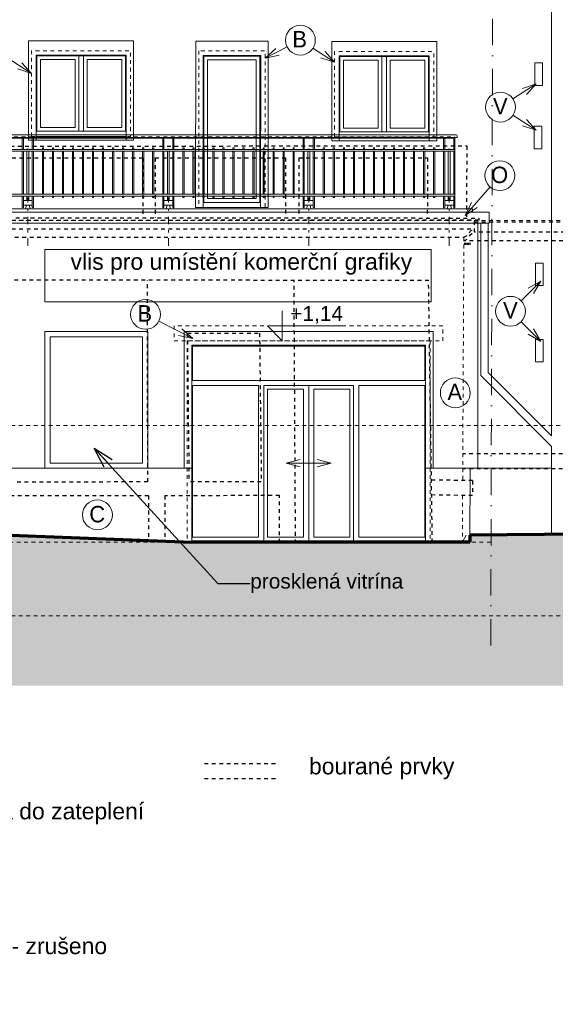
# Model space of a CAD drawing. Extents: x -52945 to 232648, y -59447 to 21255.
# Tile 10 of 21: x 9473 to 16648, y -33004 to -19807. Entities that reach past the tile are written whole.
import ezdxf

# ---------------------------------------------------------------- set-up
doc = ezdxf.new("R2010")
doc.units = 0
doc.header["$MEASUREMENT"] = 0
for name, pattern in [('DGN Style 4', [0.565042, 0.282344, -0.141172, 0.000352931, -0.141172]), ('Čerchovaná', [670.277762, 352.777767, -176.388884, 0, -141.111112]), ('Čerchovaná S', [290, 100, -80, 30, -80]), ('čárkovaná S', [100, 50, -50])]:
    doc.linetypes.add(name, pattern=pattern)
for name, color, linetype, lineweight, true_color in [('2D kreslení - obecné_Číslo_pera__241', 9, 'Continuous', 13, 0x808080), ('blok P_pohled2_terén_Číslo_pera__30', 7, 'Continuous', 13, 0xfed4ff), ('vodorovné konstrukce_Číslo_pera__241', 9, 'Continuous', 13, 0x808080)]:
    doc.layers.add(name, color=color, linetype=linetype, lineweight=lineweight, true_color=true_color)
for name, color, linetype, lineweight in [('2D VÝPLNĚ_Číslo_pera__4', 91, 'Continuous', 13), ('2D ČÁRY_Číslo_pera__1', 7, 'Continuous', 15), ('2D ČÁRY_Číslo_pera__3', 150, 'Continuous', 13), ('2D ČÁRY_Číslo_pera__6', 190, 'Continuous', 70), ('blok P_okapy_Číslo_pera__5', 231, 'Continuous', 50), ('blok P_pohled2_fasáda_Číslo_pera__1', 7, 'Continuous', 15), ('blok P_pohled2_fasáda_Číslo_pera__2', 1, 'Continuous', 25), ('blok P_pohled2_fasáda_Číslo_pera__3', 150, 'Continuous', 13), ('blok P_pohled2_mřížky_Číslo_pera__1', 7, 'Continuous', 15), ('blok P_pohled2_okna_Číslo_pera__2', 1, 'Continuous', 25), ('blok P_pohled2_terén_Číslo_pera__1', 7, 'Continuous', 15), ('blok P_pohled2_terén_Číslo_pera__6', 190, 'Continuous', 70), ('blok P_pohled3_terén_Číslo_pera__1', 7, 'Continuous', 15), ('KRESBA_Číslo_pera__1', 7, 'Continuous', 15), ('KRESBA_Číslo_pera__4', 91, 'Continuous', 13), ('POZNÁMKY.POPISKA_Číslo_pera__4', 91, 'Continuous', 13), ('POZNÁMKY.TEXT_Číslo_pera__4', 91, 'Continuous', 13), ('vodorovné konstrukce_Číslo_pera__2', 1, 'Continuous', 25), ('ŠROUBY_Číslo_pera__3', 150, 'Continuous', 13)]:
    doc.layers.add(name, color=color, linetype=linetype, lineweight=lineweight)
doc.layers.add('2D ČÁRY', color=7, linetype='Continuous')
doc.layers.add('vodorovné konstrukce', color=7, linetype='Continuous')
doc.styles.add('GENERATED_STYLE_1', font='arial.ttf')
doc.styles.add('GENERATED_STYLE_3', font='txt')
doc.styles.get("Standard").update_dxf_attribs({"font": 'txt', "bigfont": 'BIGFONT.SHX'})
doc.dimstyles.new('GENERATED_STYLE__3', dxfattribs={"dimtxt": 0.18, "dimasz": 273.6, "dimexe": 0.18, "dimexo": 0.0625, "dimgap": 0.09, "dimtad": 0, "dimtih": 1, "dimtoh": 1, "dimdec": 4, "dimzin": 0, "dimdsep": 46, "dimtxsty": 'Standard', "dimcen": 0.09, "dimadec": 0, "dimazin": 0, "dimtfac": 1, "dimtdec": 4, "dimtmove": 0, "dimatfit": 3, "dimldrblk": 'ARROWHEAD_3', "dimfxl": 1, "dimtolj": 1, "dimtzin": 0, "dimarcsym": 0})

# ---------------------------------------------------------------- blocks, each defined once
blk = doc.blocks.new('LINE_10715', base_point=(13044, -25751))
at = {"layer": '2D ČÁRY_Číslo_pera__3', "linetype": 'Continuous'}
for p, q in [((13044, -25751), (13230, -25701)), ((13644, -25751), (13457, -25701)), ((13044, -25751), (13644, -25751)), ((13044, -25751), (13230, -25801)), ((13644, -25751), (13457, -25801))]:
    blk.add_line(p, q, dxfattribs=at)
blk = doc.blocks.new('LINE_12028', base_point=(9632, -20526))
at = {"layer": 'vodorovné konstrukce_Číslo_pera__241', "linetype": 'Continuous'}
for q in [(9112, -20190), (9503, -20383), (9448, -20467)]:
    blk.add_line((9632, -20526), q, dxfattribs=at)
blk = doc.blocks.new('LINE_12032', base_point=(12761, -20322))
at = {"layer": 'vodorovné konstrukce_Číslo_pera__241', "linetype": 'Continuous'}
for q in [(13055, -20172), (12904, -20193), (12950, -20282)]:
    blk.add_line((12761, -20322), q, dxfattribs=at)
blk = doc.blocks.new('LINE_12033', base_point=(13692, -20378))
at = {"layer": 'vodorovné konstrukce_Číslo_pera__241', "linetype": 'Continuous'}
for q in [(13401, -20190), (13508, -20319), (13563, -20235)]:
    blk.add_line((13692, -20378), q, dxfattribs=at)
blk = doc.blocks.new('LINE_12040', base_point=(11790, -24078))
at = {"layer": 'vodorovné konstrukce_Číslo_pera__241', "linetype": 'Continuous'}
for q in [(11337, -23847), (11647, -23949), (11601, -24038)]:
    blk.add_line((11790, -24078), q, dxfattribs=at)
blk = doc.blocks.new('LINE_12069', base_point=(16393, -21289))
at = {"layer": 'vodorovné konstrukce_Číslo_pera__241', "linetype": 'Continuous'}
for q in [(16081, -21087), (16209, -21229), (16263, -21145)]:
    blk.add_line((16393, -21289), q, dxfattribs=at)
blk = doc.blocks.new('LINE_12070', base_point=(16393, -20667))
at = {"layer": 'vodorovné konstrukce_Číslo_pera__241', "linetype": 'Continuous'}
for q in [(16081, -20869), (16209, -20727), (16263, -20811)]:
    blk.add_line((16393, -20667), q, dxfattribs=at)
blk = doc.blocks.new('LINE_12071', base_point=(16452, -24119))
at = {"layer": 'vodorovné konstrukce_Číslo_pera__241', "linetype": 'Continuous'}
for q in [(16190, -23856), (16356, -23952), (16285, -24022)]:
    blk.add_line((16452, -24119), q, dxfattribs=at)
blk = doc.blocks.new('LINE_12072', base_point=(16452, -23311))
at = {"layer": 'vodorovné konstrukce_Číslo_pera__241', "linetype": 'Continuous'}
for q in [(16190, -23574), (16285, -23407), (16356, -23478)]:
    blk.add_line((16452, -23311), q, dxfattribs=at)
blk = doc.blocks.new('LINE_12156', base_point=(15439, -22431))
at = {"layer": 'vodorovné konstrukce_Číslo_pera__241', "linetype": 'Continuous'}
for q in [(15774, -22047), (15524, -22257), (15599, -22323)]:
    blk.add_line((15439, -22431), q, dxfattribs=at)
blk = doc.blocks.new('ARROWHEAD_3')
at = {"linetype": 'Continuous'}
blk.add_line((0, 0), (-1, 0), dxfattribs=at)
at = {"linetype": 'Continuous', "flags": 128}
blk.add_lwpolyline([(-1, 0.2679), (0, 0), (-1, -0.2679)], dxfattribs=at)

msp = doc.modelspace()

# ---------------------------------------------------------------- hatches: boundary and pattern name
at = {"layer": '2D VÝPLNĚ_Číslo_pera__4', "linetype": 'Continuous'}
msp.add_hatch(color=256, dxfattribs=at).paths.add_polyline_path([(-5492, -26889), (-5492, -28732), (53131, -28732), (53131, -26436), (48031, -26438), (40438, -26636), (23061, -26648), (15504, -26716), (15503, -26811), (11778, -26811), (8342, -26674), (3222, -26670), (-116, -26796), (-115, -26866)], flags=0)

# ---------------------------------------------------------------- linework, layer by layer
at = {"layer": '2D kreslení - obecné_Číslo_pera__241', "linetype": 'Continuous'}
for centre in [(13233, -20081), (15913, -20978), (15905, -21897), (11159, -23756), (16048, -23715), (15308, -24808), (10514, -26444)]:
    msp.add_circle(centre, 200, dxfattribs=at)
at = {"layer": '2D ČÁRY_Číslo_pera__1', "linetype": 'Čerchovaná'}
msp.add_line((15783, -28193), (15827, -13073), dxfattribs=at)
at = {"layer": '2D ČÁRY_Číslo_pera__1', "linetype": 'Continuous'}
for p, q in [((85, -21350), (15314, -21350)), ((65, -21384), (15334, -21384)), ((99, -21395), (15302, -21395)), ((99, -21545), (15302, -21545)), ((99, -21570), (15302, -21570)), ((9569, -21540), (9594, -21540)), ((9569, -21545), (9569, -21540)), ((9569, -22145), (9569, -21570)), ((9594, -21545), (9594, -21540)), ((9594, -22145), (9594, -21570)), ((11451, -21540), (11476, -21540)), ((11451, -21545), (11451, -21540)), ((11451, -22145), (11451, -21570)), ((11476, -21545), (11476, -21540)), ((11476, -22145), (11476, -21570)), ((13333, -21540), (13358, -21540)), ((13333, -21545), (13333, -21540)), ((13333, -22145), (13333, -21570)), ((13358, -21545), (13358, -21540)), ((13358, -22145), (13358, -21570)), ((15214, -21540), (15239, -21540)), ((15214, -21545), (15214, -21540)), ((15214, -22145), (15214, -21570)), ((15239, -21545), (15239, -21540)), ((15239, -22145), (15239, -21570)), ((99, -22145), (15302, -22145)), ((99, -22170), (15302, -22170)), ((9569, -22231), (9569, -22170)), ((9594, -22231), (9594, -22170)), ((11451, -22231), (11451, -22170)), ((11476, -22231), (11476, -22170)), ((13333, -22231), (13333, -22170)), ((13358, -22231), (13358, -22170)), ((15214, -22231), (15214, -22170)), ((15239, -22231), (15239, -22170)), ((9522, -22231), (9642, -22231)), ((9522, -22291), (9642, -22291)), ((11404, -22231), (11524, -22231)), ((11404, -22291), (11524, -22291)), ((13285, -22231), (13405, -22231)), ((13285, -22291), (13405, -22291)), ((15167, -22231), (15287, -22231)), ((15167, -22291), (15287, -22291)), ((-360, -22385), (15761, -22385)), ((-138, -22342), (15538, -22342)), ((15538, -22342), (15538, -22385)), ((15761, -22385), (15761, -22535)), ((-360, -22535), (15761, -22535)), ((11778, -24171), (11778, -26811)), ((11778, -24171), (14910, -24171)), ((11788, -24181), (14900, -24181)), ((11788, -24181), (11788, -24641)), ((14900, -24181), (14900, -24641)), ((14910, -24171), (14910, -26811)), ((11788, -24641), (14900, -24641)), ((11788, -24711), (11788, -26741)), ((12674, -24711), (11788, -24711)), ((12674, -24711), (12674, -26741)), ((12744, -24711), (12744, -26811)), ((12744, -24711), (13944, -24711)), ((12794, -24761), (12794, -26741)), ((12794, -24761), (13274, -24761)), ((13414, -24761), (13894, -24761)), ((13894, -24761), (13894, -26741)), ((13944, -24711), (13944, -26811)), ((14014, -24711), (14900, -24711)), ((14014, -24711), (14014, -26741)), ((14900, -24711), (14900, -26741)), ((11778, -25819), (9139, -25819)), ((15608, -25819), (14910, -25819)), ((16598, -25819), (15608, -25819)), ((12674, -26741), (11788, -26741)), ((12794, -26741), (13274, -26741)), ((13414, -26741), (13894, -26741)), ((14014, -26741), (14900, -26741)), ((11778, -26811), (14890, -26811))]:
    msp.add_line(p, q, dxfattribs=at)
at = {"layer": '2D ČÁRY_Číslo_pera__1', "linetype": 'čárkovaná S'}
for p, q in [((99, -21375), (15302, -21375)), ((11718, -24111), (14950, -24111)), ((11718, -24111), (11718, -26771)), ((14970, -24111), (14970, -26811))]:
    msp.add_line(p, q, dxfattribs=at)
at = {"layer": '2D ČÁRY_Číslo_pera__1', "linetype": 'Continuous', "flags": 128}
for points in [[(10899, -21372), (10899, -21422), (10999, -21422), (10999, -20091), (9592, -20091), (9592, -21422), (9692, -21422), (9692, -21372)], [(12701, -22325), (12800, -22325), (12801, -20094), (11831, -20094), (11830, -22325), (11930, -22325)], [(14959, -21381), (14959, -21431), (15059, -21431), (15059, -20100), (13652, -20100), (13652, -21431), (13752, -21431), (13752, -21381)], [(10326, -21302), (10326, -20292), (10266, -20292), (10266, -21302)], [(14386, -21311), (14386, -20301), (14326, -20301), (14326, -21311)], [(9507, -21395), (9507, -21545)], [(9522, -21545), (9522, -21395)], [(9642, -21395), (9642, -21545)], [(9657, -21545), (9657, -21395)], [(11389, -21395), (11389, -21545)], [(11404, -21545), (11404, -21395)], [(11524, -21395), (11524, -21545)], [(11539, -21545), (11539, -21395)], [(13270, -21395), (13270, -21545)], [(13285, -21545), (13285, -21395)], [(13405, -21395), (13405, -21545)], [(13420, -21545), (13420, -21395)], [(15152, -21395), (15152, -21545)], [(15167, -21545), (15167, -21395)], [(15287, -22170), (15287, -22323), (15294, -22330), (15302, -22323), (15302, -21384)], [(15287, -21395), (15287, -21545)], [(9507, -21570), (9507, -22145)], [(9522, -22145), (9522, -21570)], [(9642, -21570), (9642, -22145)], [(9657, -22145), (9657, -21570)], [(9792, -21545), (9792, -21525), (9777, -21525), (9777, -21545)], [(9777, -21570), (9777, -22145)], [(9792, -22145), (9792, -21570)], [(9926, -21545), (9926, -21525), (9911, -21525), (9911, -21545)], [(9911, -21570), (9911, -22145)], [(9926, -22145), (9926, -21570)], [(10060, -21545), (10060, -21525), (10045, -21525), (10045, -21545)], [(10045, -21570), (10045, -22145)], [(10060, -22145), (10060, -21570)], [(10195, -21545), (10195, -21525), (10180, -21525), (10180, -21545)], [(10180, -21570), (10180, -22145)], [(10195, -22145), (10195, -21570)], [(10329, -21545), (10329, -21525), (10314, -21525), (10314, -21545)], [(10314, -21570), (10314, -22145)], [(10329, -22145), (10329, -21570)], [(10463, -21545), (10463, -21525), (10448, -21525), (10448, -21545)], [(10448, -21570), (10448, -22145)], [(10463, -22145), (10463, -21570)], [(10597, -21545), (10597, -21525), (10582, -21525), (10582, -21545)], [(10582, -21570), (10582, -22145)], [(10597, -22145), (10597, -21570)], [(10732, -21545), (10732, -21525), (10717, -21525), (10717, -21545)], [(10717, -21570), (10717, -22145)], [(10732, -22145), (10732, -21570)], [(10866, -21545), (10866, -21525), (10851, -21525), (10851, -21545)], [(10851, -21570), (10851, -22145)], [(10866, -22145), (10866, -21570)], [(11000, -21545), (11000, -21525), (10985, -21525), (10985, -21545)], [(10985, -21570), (10985, -22145)], [(11000, -22145), (11000, -21570)], [(11134, -21545), (11134, -21525), (11119, -21525), (11119, -21545)], [(11119, -21570), (11119, -22145)], [(11134, -22145), (11134, -21570)], [(11269, -21545), (11269, -21525), (11254, -21525), (11254, -21545)], [(11254, -21570), (11254, -22145)], [(11269, -22145), (11269, -21570)], [(11389, -21570), (11389, -22145)], [(11404, -22145), (11404, -21570)], [(11524, -21570), (11524, -22145)], [(11539, -22145), (11539, -21570)], [(11674, -21545), (11674, -21525), (11659, -21525), (11659, -21545)], [(11659, -21570), (11659, -22145)], [(11674, -22145), (11674, -21570)], [(11808, -21545), (11808, -21525), (11793, -21525), (11793, -21545)], [(11793, -21570), (11793, -22145)], [(11808, -22145), (11808, -21570)], [(11942, -21545), (11942, -21525), (11927, -21525), (11927, -21545)], [(11927, -21570), (11927, -22145)], [(11942, -22145), (11942, -21570)], [(12076, -21545), (12076, -21525), (12061, -21525), (12061, -21545)], [(12061, -21570), (12061, -22145)], [(12076, -22145), (12076, -21570)], [(12211, -21545), (12211, -21525), (12196, -21525), (12196, -21545)], [(12196, -21570), (12196, -22145)], [(12211, -22145), (12211, -21570)], [(12345, -21545), (12345, -21525), (12330, -21525), (12330, -21545)], [(12330, -21570), (12330, -22145)], [(12345, -22145), (12345, -21570)], [(12479, -21545), (12479, -21525), (12464, -21525), (12464, -21545)], [(12464, -21570), (12464, -22145)], [(12479, -22145), (12479, -21570)], [(12613, -21545), (12613, -21525), (12598, -21525), (12598, -21545)], [(12598, -21570), (12598, -22145)], [(12613, -22145), (12613, -21570)], [(12748, -21545), (12748, -21525), (12733, -21525), (12733, -21545)], [(12733, -21570), (12733, -22145)], [(12748, -22145), (12748, -21570)], [(12882, -21545), (12882, -21525), (12867, -21525), (12867, -21545)], [(12867, -21570), (12867, -22145)], [(12882, -22145), (12882, -21570)], [(13016, -21545), (13016, -21525), (13001, -21525), (13001, -21545)], [(13001, -21570), (13001, -22145)], [(13016, -22145), (13016, -21570)], [(13150, -21545), (13150, -21525), (13135, -21525), (13135, -21545)], [(13135, -21570), (13135, -22145)], [(13150, -22145), (13150, -21570)], [(13270, -21570), (13270, -22145)], [(13285, -22145), (13285, -21570)], [(13405, -21570), (13405, -22145)], [(13420, -22145), (13420, -21570)], [(13555, -21545), (13555, -21525), (13540, -21525), (13540, -21545)], [(13540, -21570), (13540, -22145)], [(13555, -22145), (13555, -21570)], [(13689, -21545), (13689, -21525), (13674, -21525), (13674, -21545)], [(13674, -21570), (13674, -22145)], [(13689, -22145), (13689, -21570)], [(13824, -21545), (13824, -21525), (13809, -21525), (13809, -21545)], [(13809, -21570), (13809, -22145)], [(13824, -22145), (13824, -21570)], [(13958, -21545), (13958, -21525), (13943, -21525), (13943, -21545)], [(13943, -21570), (13943, -22145)], [(13958, -22145), (13958, -21570)], [(14092, -21545), (14092, -21525), (14077, -21525), (14077, -21545)], [(14077, -21570), (14077, -22145)], [(14092, -22145), (14092, -21570)], [(14226, -21545), (14226, -21525), (14211, -21525), (14211, -21545)], [(14211, -21570), (14211, -22145)], [(14226, -22145), (14226, -21570)], [(14361, -21545), (14361, -21525), (14346, -21525), (14346, -21545)], [(14346, -21570), (14346, -22145)], [(14361, -22145), (14361, -21570)], [(14495, -21545), (14495, -21525), (14480, -21525), (14480, -21545)], [(14480, -21570), (14480, -22145)], [(14495, -22145), (14495, -21570)], [(14629, -21545), (14629, -21525), (14614, -21525), (14614, -21545)], [(14614, -21570), (14614, -22145)], [(14629, -22145), (14629, -21570)], [(14763, -21545), (14763, -21525), (14748, -21525), (14748, -21545)], [(14748, -21570), (14748, -22145)], [(14763, -22145), (14763, -21570)], [(14898, -21545), (14898, -21525), (14883, -21525), (14883, -21545)], [(14883, -21570), (14883, -22145)], [(14898, -22145), (14898, -21570)], [(15032, -21545), (15032, -21525), (15017, -21525), (15017, -21545)], [(15017, -21570), (15017, -22145)], [(15032, -22145), (15032, -21570)], [(15152, -21570), (15152, -22145)], [(15167, -22145), (15167, -21570)], [(15287, -21570), (15287, -22145)], [(9507, -22170), (9507, -22322), (9514, -22329), (9522, -22322), (9522, -22170)], [(9642, -22170), (9642, -22322), (9649, -22329), (9657, -22322), (9657, -22170)], [(9777, -22170), (9777, -22190), (9792, -22190), (9792, -22170)], [(9911, -22170), (9911, -22190), (9926, -22190), (9926, -22170)], [(10045, -22170), (10045, -22190), (10060, -22190), (10060, -22170)], [(10180, -22170), (10180, -22190), (10195, -22190), (10195, -22170)], [(10314, -22170), (10314, -22190), (10329, -22190), (10329, -22170)], [(10448, -22170), (10448, -22190), (10463, -22190), (10463, -22170)], [(10582, -22170), (10582, -22190), (10597, -22190), (10597, -22170)], [(10717, -22170), (10717, -22190), (10732, -22190), (10732, -22170)], [(10851, -22170), (10851, -22190), (10866, -22190), (10866, -22170)], [(10985, -22170), (10985, -22190), (11000, -22190), (11000, -22170)], [(11119, -22170), (11119, -22190), (11134, -22190), (11134, -22170)], [(11254, -22170), (11254, -22190), (11269, -22190), (11269, -22170)], [(11389, -22170), (11389, -22322), (11396, -22329), (11404, -22322), (11404, -22170)], [(11524, -22170), (11524, -22322), (11531, -22329), (11539, -22322), (11539, -22170)], [(11659, -22170), (11659, -22190), (11674, -22190), (11674, -22170)], [(11793, -22170), (11793, -22190), (11808, -22190), (11808, -22170)], [(11927, -22170), (11927, -22190), (11942, -22190), (11942, -22170)], [(12061, -22170), (12061, -22190), (12076, -22190), (12076, -22170)], [(12196, -22170), (12196, -22190), (12211, -22190), (12211, -22170)], [(12330, -22170), (12330, -22190), (12345, -22190), (12345, -22170)], [(12464, -22170), (12464, -22190), (12479, -22190), (12479, -22170)], [(12598, -22170), (12598, -22190), (12613, -22190), (12613, -22170)], [(12733, -22170), (12733, -22190), (12748, -22190), (12748, -22170)], [(12867, -22170), (12867, -22190), (12882, -22190), (12882, -22170)], [(13001, -22170), (13001, -22190), (13016, -22190), (13016, -22170)], [(13135, -22170), (13135, -22190), (13150, -22190), (13150, -22170)], [(13270, -22170), (13270, -22322), (13278, -22329), (13285, -22322), (13285, -22170)], [(13405, -22170), (13405, -22322), (13413, -22329), (13420, -22322), (13420, -22170)], [(13540, -22170), (13540, -22190), (13555, -22190), (13555, -22170)], [(13674, -22170), (13674, -22190), (13689, -22190), (13689, -22170)], [(13809, -22170), (13809, -22190), (13824, -22190), (13824, -22170)], [(13943, -22170), (13943, -22190), (13958, -22190), (13958, -22170)], [(14077, -22170), (14077, -22190), (14092, -22190), (14092, -22170)], [(14211, -22170), (14211, -22190), (14226, -22190), (14226, -22170)], [(14346, -22170), (14346, -22190), (14361, -22190), (14361, -22170)], [(14480, -22170), (14480, -22190), (14495, -22190), (14495, -22170)], [(14614, -22170), (14614, -22190), (14629, -22190), (14629, -22170)], [(14748, -22170), (14748, -22190), (14763, -22190), (14763, -22170)], [(14883, -22170), (14883, -22190), (14898, -22190), (14898, -22170)], [(15017, -22170), (15017, -22190), (15032, -22190), (15032, -22170)], [(15152, -22170), (15152, -22322), (15159, -22329), (15167, -22322), (15167, -22170)], [(9566, -22291), (9552, -22342)], [(9598, -22291), (9612, -22342)], [(11447, -22291), (11434, -22342)], [(11480, -22291), (11493, -22342)], [(13329, -22291), (13315, -22342)], [(13362, -22291), (13375, -22342)], [(15211, -22291), (15197, -22342)], [(15243, -22291), (15257, -22342)], [(11189, -25819), (11189, -23988), (9809, -23988), (9809, -25819)], [(15010, -25819), (15010, -23988), (11678, -23988), (11678, -25819)]]:
    msp.add_lwpolyline(points, dxfattribs=at)
at = {"layer": '2D ČÁRY_Číslo_pera__1', "linetype": 'čárkovaná S', "flags": 128}
for points in [[(9632, -21372), (10959, -21372), (10959, -20222), (9632, -20222)], [(11871, -20225), (11871, -22325), (12761, -22325), (12761, -20225)], [(13692, -21381), (15019, -21381), (15019, -20231), (13692, -20231)]]:
    msp.add_lwpolyline(points, close=True, dxfattribs=at)
at = {"layer": '2D ČÁRY_Číslo_pera__1', "linetype": 'Continuous', "flags": 128}
for points in [[(9692, -21372), (10899, -21372), (10899, -20282), (9692, -20282)], [(9702, -21302), (10889, -21302), (10889, -20292), (9702, -20292)], [(11930, -22325), (12700, -22325), (12701, -20285), (11930, -20285)], [(11940, -22255), (12690, -22255), (12691, -20295), (11940, -20295)], [(13752, -21381), (14959, -21381), (14959, -20291), (13752, -20291)], [(13762, -21311), (14949, -21311), (14949, -20301), (13762, -20301)], [(9752, -21252), (10216, -21252), (10216, -20342), (9752, -20342)], [(10376, -21252), (10839, -21252), (10839, -20342), (10376, -20342)], [(11990, -22205), (12640, -22205), (12641, -20345), (11990, -20345)], [(13812, -21261), (14276, -21261), (14276, -20351), (13812, -20351)], [(14436, -21261), (14899, -21261), (14899, -20351), (14436, -20351)], [(14985, -23588), (14985, -22889), (9809, -22889), (9809, -23588)], [(9809, -25819), (11189, -25819), (11189, -23988), (9809, -23988)], [(9879, -25749), (11119, -25749), (11119, -24058), (9879, -24058)]]:
    msp.add_lwpolyline(points, close=True, dxfattribs=at)
msp.add_lwpolyline([(15334, -21385), (15334, -21370, 0.414214), (15314, -21350)], format="xyb", dxfattribs=at)
at = {"layer": '2D ČÁRY_Číslo_pera__3', "linetype": 'čárkovaná S'}
for p, q in [((171111, -22497), (-52945, -22497)), ((171111, -25247), (-52945, -25247)), ((15783, -26811), (-29628, -26811)), ((171111, -27797), (-5492, -27797))]:
    msp.add_line(p, q, dxfattribs=at)
at = {"layer": '2D ČÁRY_Číslo_pera__3', "linetype": 'čárkovaná S', "flags": 128}
msp.add_lwpolyline([(11543, -24111), (15143, -24111), (15143, -23911), (11543, -23911)], close=True, dxfattribs=at)
at = {"layer": '2D ČÁRY_Číslo_pera__6', "linetype": 'Continuous'}
msp.add_line((15504, -26716), (15503, -26811), dxfattribs=at)
at = {"layer": 'blok P_okapy_Číslo_pera__5', "linetype": 'DGN Style 4'}
msp.add_line((15423, -22810), (15517, -22810), dxfattribs=at)
at = {"layer": 'blok P_pohled2_fasáda_Číslo_pera__1', "linetype": 'Continuous'}
for p, q in [((16598, -19312), (16598, -25385)), ((15608, -22535), (15608, -25819)), ((15648, -22535), (15648, -24577)), ((15748, -22535), (15748, -24535)), ((16598, -25527), (16598, -26706)), ((15508, -25819), (15503, -26811))]:
    msp.add_line(p, q, dxfattribs=at)
at = {"layer": 'blok P_pohled2_fasáda_Číslo_pera__2', "linetype": 'čárkovaná S'}
for p, q in [((-53, -21502), (15462, -21499)), ((15462, -21499), (15457, -22465)), ((9372, -21657), (11121, -21657)), ((11121, -21657), (11121, -22464)), ((11288, -21657), (13033, -21656)), ((11288, -21657), (11288, -22464)), ((13033, -21656), (13033, -22465)), ((13210, -21656), (14937, -21656)), ((13210, -21656), (13210, -22465)), ((14937, -21656), (14933, -22464)), ((-181, -22459), (15624, -22465)), ((15623, -22495), (-181, -22499)), ((15564, -22656), (15564, -22495)), ((15564, -22515), (48180, -22528)), ((15624, -22465), (15623, -22495)), ((-133, -22613), (15564, -22609)), ((48177, -22656), (15564, -22656)), ((8, -22726), (15423, -22722)), ((48049, -22768), (15423, -22769)), ((23045, -25632), (15409, -25626)), ((23046, -25832), (15408, -25826)), ((15540, -25985), (14990, -25977)), ((15540, -25985), (15540, -26185)), ((11198, -26187), (8932, -26189)), ((11198, -26187), (11198, -26764)), ((12953, -26186), (11417, -26187)), ((11417, -26187), (11417, -26762)), ((12955, -26816), (12953, -26186)), ((15540, -26185), (14990, -26177))]:
    msp.add_line(p, q, dxfattribs=at)
at = {"layer": 'blok P_pohled2_fasáda_Číslo_pera__2', "linetype": 'čárkovaná S', "flags": 128}
for points in [[(15423, -22722), (15476, -22697), (15513, -22638), (15564, -22609)], [(15423, -22769), (15476, -22744), (15513, -22685), (15564, -22656)]]:
    msp.add_lwpolyline(points, dxfattribs=at)
at = {"layer": 'blok P_pohled2_fasáda_Číslo_pera__3', "linetype": 'čárkovaná S'}
for p, q in [((15423, -22722), (15407, -25983)), ((15406, -26183), (15403, -26806))]:
    msp.add_line(p, q, dxfattribs=at)
at = {"layer": 'blok P_pohled2_mřížky_Číslo_pera__1', "linetype": 'Continuous', "flags": 128}
for points in [[(16375, -20387), (16475, -20387), (16475, -20687), (16375, -20687)], [(16366, -21236), (16466, -21236), (16466, -21536), (16366, -21536)], [(16384, -23068), (16484, -23068), (16484, -23368), (16384, -23368)], [(16384, -24094), (16484, -24094), (16484, -24394), (16384, -24394)]]:
    msp.add_lwpolyline(points, close=True, dxfattribs=at)
at = {"layer": 'blok P_pohled2_okna_Číslo_pera__2', "linetype": 'čárkovaná S'}
for p, q in [((9404, -23294), (14950, -23297)), ((11188, -26003), (11185, -23297)), ((13168, -26823), (13148, -23303)), ((15001, -26811), (14950, -23303)), ((11718, -24008), (12686, -24007)), ((11718, -24008), (11741, -26002)), ((12686, -24007), (12709, -26002)), ((11188, -26003), (9406, -26004)), ((12709, -26002), (11741, -26002))]:
    msp.add_line(p, q, dxfattribs=at)
at = {"layer": 'blok P_pohled2_terén_Číslo_pera__1', "linetype": 'Continuous'}
for p, q in [((16598, -25385), (15748, -24535)), ((16598, -25527), (15648, -24577))]:
    msp.add_line(p, q, dxfattribs=at)
at = {"layer": 'blok P_pohled2_terén_Číslo_pera__30', "linetype": 'Continuous'}
msp.add_line((15455, -26716), (15403, -26806), dxfattribs=at)
at = {"layer": 'blok P_pohled2_terén_Číslo_pera__6', "linetype": 'Continuous'}
for p, q in [((23061, -26648), (15504, -26716)), ((8342, -26674), (11778, -26811)), ((15503, -26811), (11778, -26811))]:
    msp.add_line(p, q, dxfattribs=at)
at = {"layer": 'blok P_pohled3_terén_Číslo_pera__1', "linetype": 'Continuous'}
for p, q in [((13274, -24761), (13274, -26741)), ((13344, -24711), (13344, -26811)), ((13414, -24761), (13414, -26741))]:
    msp.add_line(p, q, dxfattribs=at)
at = {"layer": 'KRESBA_Číslo_pera__1', "linetype": 'Continuous', "flags": 128}
for points in [[(9692, -21422), (10899, -21422), (10899, -21372), (9692, -21372)], [(13752, -21431), (14959, -21431), (14959, -21381), (13752, -21381)]]:
    msp.add_lwpolyline(points, close=True, dxfattribs=at)
at = {"layer": 'KRESBA_Číslo_pera__4', "linetype": 'Continuous', "flags": 128}
msp.add_lwpolyline([(12991, -23711), (12991, -24111), (12791, -23911), (13791, -23911)], dxfattribs=at)
at = {"layer": 'vodorovné konstrukce_Číslo_pera__2', "linetype": 'čárkovaná S'}
for p, q in [((11948, -29777), (12948, -29777)), ((11948, -29977), (12948, -29977))]:
    msp.add_line(p, q, dxfattribs=at)
at = {"layer": 'ŠROUBY_Číslo_pera__3', "linetype": 'Čerchovaná S'}
for p, q in [((9582, -22837), (9582, -22192)), ((11464, -22837), (11464, -22192)), ((13345, -22837), (13345, -22192)), ((15227, -22837), (15227, -22192))]:
    msp.add_line(p, q, dxfattribs=at)
at = {"layer": 'ŠROUBY_Číslo_pera__3', "linetype": 'Continuous'}
for p, q in [((9594, -22213), (9596, -22214)), ((11476, -22213), (11477, -22214)), ((13357, -22213), (13359, -22214))]:
    msp.add_line(p, q, dxfattribs=at)

# ---------------------------------------------------------------- block references
at = {"layer": '2D ČÁRY', "linetype": 'Continuous'}
msp.add_blockref('LINE_10715', (13044, -25751), dxfattribs=at)
at = {"layer": 'vodorovné konstrukce', "linetype": 'Continuous'}
for name, p in [('LINE_12028', (9632, -20526)), ('LINE_12032', (12761, -20322)), ('LINE_12033', (13692, -20378)), ('LINE_12070', (16393, -20667)), ('LINE_12069', (16393, -21289)), ('LINE_12156', (15439, -22431)), ('LINE_12072', (16452, -23311)), ('LINE_12040', (11790, -24078)), ('LINE_12071', (16452, -24119))]:
    msp.add_blockref(name, p, dxfattribs=at)

# ---------------------------------------------------------------- texts
at = {"layer": 'POZNÁMKY.POPISKA_Číslo_pera__4', "linetype": 'Continuous', "insert": (12561, -27362), "char_height": 200, "width": 2007.78, "attachment_point": 4, "style": 'GENERATED_STYLE_1'}
msp.add_mtext('{prosklená vitrína}', dxfattribs=at)
at = {"layer": 'POZNÁMKY.TEXT_Číslo_pera__4', "linetype": 'Continuous'}
for s, insert, char_height, attachment_point, style in [('{B}', (13125, -20068), 220, 4, 'GENERATED_STYLE_3'), ('{V}', (15813, -20965), 220, 4, 'GENERATED_STYLE_3'), ('{O}', (15787, -21888), 220, 4, 'GENERATED_STYLE_3'), ('{vlis pro umístění komerční grafiky}', (10154, -22939), 220, 1, 'GENERATED_STYLE_1'), ('{B}', (11050, -23743), 220, 4, 'GENERATED_STYLE_3'), ('{V}', (15948, -23702), 220, 4, 'GENERATED_STYLE_3'), ('{+1,14}', (13098, -23763), 200, 4, 'GENERATED_STYLE_1'), ('{A}', (15203, -24796), 220, 4, 'GENERATED_STYLE_3'), ('{C}', (10405, -26436), 220, 4, 'GENERATED_STYLE_3'), ('{bourané prvky}', (13348, -29702), 220, 1, 'GENERATED_STYLE_1')]:
    msp.add_mtext(s, dxfattribs=dict(at, insert=insert, char_height=char_height, attachment_point=attachment_point, style=style))
at = {"layer": 'POZNÁMKY.TEXT_Číslo_pera__4', "linetype": 'Continuous', "insert": (7348, -29702), "char_height": 220, "attachment_point": 1, "line_spacing_factor": 1.642706, "style": 'GENERATED_STYLE_1'}
msp.add_mtext('{kryt plyn\\Pnetopýří budka do zateplení\\Pokapní svod\\Pkryt telefon\\Pvětrací mřížka - zrušeno\\Pzvonky}', dxfattribs=at)

# ---------------------------------------------------------------- leaders
at = {"layer": 'POZNÁMKY.POPISKA_Číslo_pera__4', "linetype": 'Continuous', "annotation_type": 0, "has_hookline": 1, "hookline_direction": 0, "text_width": 1181}
msp.add_leader([(10472, -25551), (12125, -27362), (12561, -27362)], dimstyle='GENERATED_STYLE__3', dxfattribs=at)

doc.saveas('drawing.dxf')
